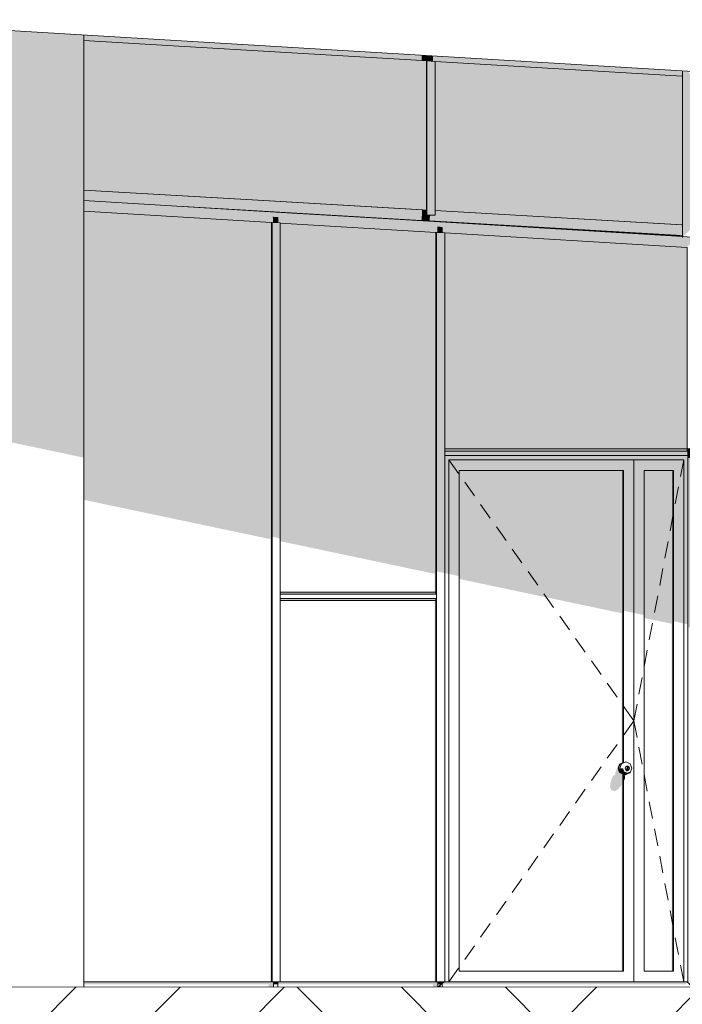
# Model space of a CAD drawing. Header units: millimetres. Extents: x -7573737 to -7522798, y -9734 to 10800.
# Tile 9 of 21: x -7550668 to -7547566, y -80 to 4530. Entities that reach past the tile are written whole.
import ezdxf

# ---------------------------------------------------------------- set-up
doc = ezdxf.new("R2010")
doc.units = ezdxf.units.MM
doc.header["$MEASUREMENT"] = 0
doc.linetypes.add('Wipeout_Contour', pattern=[1000, 0, -1000])
for name, color, linetype in [('Nowe_130-Z Teren otaczajacy', 7, 'Continuous'), ('Nowe_280-A Dachy Powłoki', 7, 'Continuous'), ('Nowe_290-A Ściany kurtynowe', 7, 'Continuous'), ('Nowe_420-K Ściany', 7, 'Continuous'), ('Nowe_Wypełnienia PZT', 7, 'Continuous')]:
    doc.layers.add(name, color=color, linetype=linetype)
for name, color, linetype, lineweight in [('Nowe_130-Z Teren otaczajacy_Nr_pióra__93', 7, 'Continuous', 13), ('Nowe_290-A Ściany kurtynowe_Nr_pióra__3', 7, 'Continuous', 13), ('Nowe_290-A Ściany kurtynowe_Nr_pióra__83', 7, 'Continuous', 13), ('Nowe_290-A Ściany kurtynowe_Nr_pióra__87', 7, 'Continuous', 13), ('Nowe_420-K Ściany_Nr_pióra__87', 7, 'Continuous', 13)]:
    doc.layers.add(name, color=color, linetype=linetype, lineweight=lineweight)
for name, color, linetype, lineweight, true_color in [('Nowe_280-A Dachy Powłoki_Nr_pióra__61', 7, 'Continuous', 13, 0x6a6a6a), ('Nowe_290-A Ściany kurtynowe_Nr_pióra__61', 7, 'Continuous', 13, 0x6a6a6a), ('Nowe_420-K Ściany_Nr_pióra__61', 7, 'Continuous', 13, 0x6a6a6a), ('Nowe_Wypełnienia PZT_Nr_pióra__61', 7, 'Continuous', 13, 0x6a6a6a)]:
    doc.layers.add(name, color=color, linetype=linetype, lineweight=lineweight, true_color=true_color)

# ---------------------------------------------------------------- blocks, each defined once
blk = doc.blocks.new('ElemPrzekroju_2', base_point=(-6982742.1, 0))
at = {"layer": 'Nowe_280-A Dachy Powłoki_Nr_pióra__61', "color": 251, "linetype": 'Continuous', "lineweight": 13, "true_color": 0x6a6a6a}
blk.add_line((-7545724.4, 4179.5), (-7563440.7, 5242.5), dxfattribs=at)
blk = doc.blocks.new('ElemPrzekroju_5', base_point=(-6982742.1, 0))
at = {"layer": 'Nowe_420-K Ściany_Nr_pióra__61', "linetype": 'Continuous', "lineweight": 0, "true_color": 0x1a1a1a}
blk.add_hatch(color=250, dxfattribs=at).paths.add_polyline_path([(-7557680.4, 4021.1), (-7552951.1, 3024.1), (-7552951.1, 0), (-7552940.9, 0), (-7552940.9, 3337), (-7551709.6, 3337), (-7551709.6, 2762.4), (-7550367.5, 2479.5), (-7550367.5, 4458.1), (-7557680.4, 4896.9)])
at = {"layer": 'Nowe_420-K Ściany_Nr_pióra__87', "color": 7, "linetype": 'Continuous', "lineweight": 13}
blk.add_line((-7550367.5, 4458.1), (-7550367.5, 0), dxfattribs=at)
blk = doc.blocks.new('ElemPrzekroju_134', base_point=(-6982742.1, 0))
at = {"layer": 'Nowe_290-A Ściany kurtynowe_Nr_pióra__61', "linetype": 'Continuous', "lineweight": 0, "true_color": 0x1a1a1a}
for points in [[(-7547568.4, 4265.3), (-7547565.7, 4265.1), (-7547565.7, 3787.4), (-7547565.3, 3787.4), (-7547565.3, 4290), (-7547568.4, 4290.1)], [(-7547541.2, 4288.5), (-7547565.3, 4290), (-7547565.3, 3787.4), (-7547517.2, 3787.4), (-7547517.2, 4262)]]:
    blk.add_hatch(color=250, dxfattribs=at).paths.add_polyline_path(points)
at = {"layer": 'Nowe_290-A Ściany kurtynowe_Nr_pióra__87', "color": 7, "linetype": 'Continuous', "lineweight": 13}
for p, q in [((-7547565.3, 4290), (-7547565.3, 3787.4)), ((-7547517.2, 4262), (-7547517.2, 3787.4)), ((-7547565.3, 3787.4), (-7547565.3, 3787.4))]:
    blk.add_line(p, q, dxfattribs=at)
blk = doc.blocks.new('ElemPrzekroju_176', base_point=(-6982742.1, 0))
at = {"layer": 'Nowe_290-A Ściany kurtynowe_Nr_pióra__61', "linetype": 'Continuous', "lineweight": 0, "true_color": 0x1a1a1a}
for points in [[(-7547750.6, 3526.1), (-7547712.1, 3523.8), (-7547712.1, 3526.4), (-7547750.6, 3528.7)], [(-7547712.1, 3526.4), (-7547712.1, 3523.8), (-7547701.3, 3523.2), (-7547701.3, 3525.8)]]:
    blk.add_hatch(color=250, dxfattribs=at).paths.add_polyline_path(points)
at = {"layer": 'Nowe_290-A Ściany kurtynowe_Nr_pióra__87', "color": 7, "linetype": 'Continuous', "lineweight": 13}
for p, q in [((-7547750.6, 3526.1), (-7547750.6, 3528.7)), ((-7547712.1, 3523.8), (-7547712.1, 3526.4)), ((-7547701.3, 3525.8), (-7547701.3, 3523.2))]:
    blk.add_line(p, q, dxfattribs=at)
blk = doc.blocks.new('ElemPrzekroju_177', base_point=(-6982742.1, 0))
at = {"layer": 'Nowe_290-A Ściany kurtynowe_Nr_pióra__61', "linetype": 'Continuous', "lineweight": 0, "true_color": 0x1a1a1a}
for points in [[(-7549338.9, 3621.5), (-7549338.9, 3621.4), (-7549300.4, 3619.1), (-7549300.4, 3619.3)], [(-7549300.4, 3619.3), (-7549300.4, 3619.1), (-7549289.6, 3618.5), (-7549289.6, 3618.6)]]:
    blk.add_hatch(color=250, dxfattribs=at).paths.add_polyline_path(points)
at = {"layer": 'Nowe_290-A Ściany kurtynowe_Nr_pióra__87', "color": 7, "linetype": 'Continuous', "lineweight": 13}
for p, q in [((-7549338.9, 3621.4), (-7549338.9, 3621.5)), ((-7549300.4, 3619.1), (-7549300.4, 3619.3)), ((-7549289.6, 3618.6), (-7549289.6, 3618.5))]:
    blk.add_line(p, q, dxfattribs=at)
blk = doc.blocks.new('ElemPrzekroju_178', base_point=(-6982742.1, 0))
at = {"layer": 'Nowe_290-A Ściany kurtynowe_Nr_pióra__61', "linetype": 'Continuous', "lineweight": 0, "true_color": 0x1a1a1a}
blk.add_hatch(color=250, dxfattribs=at).paths.add_polyline_path([(-7549394.4, 3624.7), (-7549338.9, 3621.4), (-7549338.9, 3621.5)])
blk = doc.blocks.new('ElemPrzekroju_179', base_point=(-6982742.1, 0))
at = {"layer": 'Nowe_290-A Ściany kurtynowe_Nr_pióra__61', "linetype": 'Continuous', "lineweight": 0, "true_color": 0x1a1a1a}
blk.add_hatch(color=250, dxfattribs=at).paths.add_polyline_path([(-7549289.6, 3618.6), (-7549289.6, 3618.5), (-7547750.6, 3526.1), (-7547750.6, 3528.7)])
blk = doc.blocks.new('ElemPrzekroju_180', base_point=(-6982742.1, 0))
at = {"layer": 'Nowe_290-A Ściany kurtynowe_Nr_pióra__61', "linetype": 'Continuous', "lineweight": 0, "true_color": 0x1a1a1a}
blk.add_hatch(color=250, dxfattribs=at).paths.add_polyline_path([(-7547701.3, 3523.2), (-7547578.9, 3515.8), (-7547578.9, 3518.6), (-7547701.3, 3525.8)])
blk = doc.blocks.new('ElemPrzekroju_181', base_point=(-6982742.1, 0))
at = {"layer": 'Nowe_290-A Ściany kurtynowe_Nr_pióra__61', "linetype": 'Continuous', "lineweight": 0, "true_color": 0x1a1a1a}
blk.add_hatch(color=250, dxfattribs=at).paths.add_polyline_path([(-7550367.5, 4458.1), (-7550367.5, 4433.2), (-7550082.7, 4416.1), (-7550081.3, 4440.9)])
blk = doc.blocks.new('ElemPrzekroju_182', base_point=(-6982742.1, 0))
at = {"layer": 'Nowe_290-A Ściany kurtynowe_Nr_pióra__61', "linetype": 'Continuous', "lineweight": 0, "true_color": 0x1a1a1a}
blk.add_hatch(color=250, dxfattribs=at).paths.add_polyline_path([(-7550082.7, 4416.1), (-7549556.2, 4384.5), (-7549554.8, 4409.3), (-7550081.3, 4440.9)])
blk = doc.blocks.new('ElemPrzekroju_183', base_point=(-6982742.1, 0))
at = {"layer": 'Nowe_290-A Ściany kurtynowe_Nr_pióra__61', "linetype": 'Continuous', "lineweight": 0, "true_color": 0x1a1a1a}
blk.add_hatch(color=250, dxfattribs=at).paths.add_polyline_path([(-7549556.2, 4384.5), (-7548786.3, 4338.3), (-7548784.9, 4363.1), (-7549554.8, 4409.3)])
blk = doc.blocks.new('ElemPrzekroju_184', base_point=(-6982742.1, 0))
at = {"layer": 'Nowe_290-A Ściany kurtynowe_Nr_pióra__61', "linetype": 'Continuous', "lineweight": 0, "true_color": 0x1a1a1a}
blk.add_hatch(color=250, dxfattribs=at).paths.add_polyline_path([(-7548784.9, 4363.1), (-7548786.3, 4338.3), (-7548763.8, 4337), (-7548761.1, 4337), (-7548756.9, 4336.7), (-7548756.9, 4361.5)])
blk = doc.blocks.new('ElemPrzekroju_185', base_point=(-6982742.1, 0))
at = {"layer": 'Nowe_290-A Ściany kurtynowe_Nr_pióra__61', "linetype": 'Continuous', "lineweight": 0, "true_color": 0x1a1a1a}
for points in [[(-7548747.2, 3615), (-7548748.6, 3587.8), (-7547568.4, 3518.8), (-7547568.4, 3568.9), (-7548722.6, 3636.4), (-7548722.6, 3615)], [(-7548748.6, 3587.8), (-7548762.2, 3587.8), (-7547578.9, 3518.6), (-7547578.9, 3518.8), (-7547568.4, 3518.8)]]:
    blk.add_hatch(color=250, dxfattribs=at).paths.add_polyline_path(points)
at = {"layer": 'Nowe_290-A Ściany kurtynowe_Nr_pióra__87', "color": 7, "linetype": 'Continuous', "lineweight": 13}
for p, q in [((-7548722.6, 3636.4), (-7547568.4, 3568.9)), ((-7548762.2, 3587.8), (-7547578.9, 3518.6)), ((-7548748.6, 3587.8), (-7547568.4, 3518.8))]:
    blk.add_line(p, q, dxfattribs=at)
blk = doc.blocks.new('ElemPrzekroju_186', base_point=(-6982742.1, 0))
at = {"layer": 'Nowe_290-A Ściany kurtynowe_Nr_pióra__61', "linetype": 'Continuous', "lineweight": 0, "true_color": 0x1a1a1a}
for points in [[(-7549553.5, 3684.9), (-7549556.2, 3635), (-7548786.3, 3590), (-7548783.6, 3639.9)], [(-7549556.2, 3635), (-7549565.2, 3635), (-7549471.1, 3629.3), (-7549394.4, 3624.7), (-7548799.9, 3590), (-7548786.3, 3590)]]:
    blk.add_hatch(color=250, dxfattribs=at).paths.add_polyline_path(points)
at = {"layer": 'Nowe_290-A Ściany kurtynowe_Nr_pióra__87', "color": 7, "linetype": 'Continuous', "lineweight": 13}
for p, q in [((-7549553.5, 3684.9), (-7548783.6, 3639.9)), ((-7549556.2, 3635), (-7548786.3, 3590)), ((-7549394.4, 3624.7), (-7548799.9, 3590))]:
    blk.add_line(p, q, dxfattribs=at)
blk = doc.blocks.new('ElemPrzekroju_187', base_point=(-6982742.1, 0))
at = {"layer": 'Nowe_290-A Ściany kurtynowe_Nr_pióra__61', "linetype": 'Continuous', "lineweight": 0, "true_color": 0x1a1a1a}
for points in [[(-7550367.5, 3732.5), (-7550367.5, 3683.1), (-7549903.4, 3655.3), (-7549556.2, 3635), (-7549553.5, 3684.9)], [(-7549556.2, 3635), (-7549903.4, 3655.3), (-7549565.2, 3635)]]:
    blk.add_hatch(color=250, dxfattribs=at).paths.add_polyline_path(points)
at = {"layer": 'Nowe_290-A Ściany kurtynowe_Nr_pióra__87', "color": 7, "linetype": 'Continuous', "lineweight": 13}
for p, q in [((-7550367.5, 3732.5), (-7549553.5, 3684.9)), ((-7549903.4, 3655.3), (-7549556.2, 3635))]:
    blk.add_line(p, q, dxfattribs=at)
blk = doc.blocks.new('ElemPrzekroju_188', base_point=(-6982742.1, 0))
at = {"layer": 'Nowe_290-A Ściany kurtynowe_Nr_pióra__61', "linetype": 'Continuous', "lineweight": 0, "true_color": 0x1a1a1a}
for points in [[(-7550367.5, 3732.6), (-7548763.8, 3638.9), (-7548763.8, 4337), (-7550367.5, 4433.2)], [(-7548744.6, 4360.7), (-7548744.6, 4336), (-7548735, 4335.4), (-7548735, 4360.1)], [(-7550367.5, 3732.5), (-7549553.5, 3684.9), (-7549550.8, 3684.9), (-7550367.5, 3732.6)], [(-7549553.5, 3684.9), (-7548783.6, 3639.9), (-7548780.9, 3639.9), (-7549550.8, 3684.9)], [(-7548783.6, 3639.9), (-7548766.5, 3638.9), (-7548763.8, 3638.8), (-7548763.8, 3638.9), (-7548780.9, 3639.9)]]:
    blk.add_hatch(color=250, dxfattribs=at).paths.add_polyline_path(points)
at = {"layer": 'Nowe_290-A Ściany kurtynowe_Nr_pióra__87', "color": 7, "linetype": 'Continuous', "lineweight": 13}
for p, q in [((-7550080, 4416), (-7550367.5, 4433.2)), ((-7549553.5, 4384.4), (-7550080, 4416)), ((-7548783.6, 4338.2), (-7549553.5, 4384.4)), ((-7548763.8, 4337), (-7548783.6, 4338.2)), ((-7548735, 4335.4), (-7548735, 4360.1)), ((-7550367.5, 3732.6), (-7549550.8, 3684.9)), ((-7549553.5, 3684.9), (-7549550.8, 3684.9)), ((-7549550.8, 3684.9), (-7548780.9, 3639.9)), ((-7548783.6, 3639.9), (-7548780.9, 3639.9)), ((-7548780.9, 3639.9), (-7548763.8, 3638.9))]:
    blk.add_line(p, q, dxfattribs=at)
blk = doc.blocks.new('ElemPrzekroju_189', base_point=(-6982742.1, 0))
at = {"layer": 'Nowe_290-A Ściany kurtynowe_Nr_pióra__61', "linetype": 'Continuous', "lineweight": 0, "true_color": 0x1a1a1a}
blk.add_hatch(color=250, dxfattribs=at).paths.add_polyline_path([(-7548735, 4360.1), (-7548735, 4335.4), (-7548722.6, 4334.7), (-7548722.6, 4334.5), (-7547568.4, 4265.3), (-7547568.4, 4290.1)])
blk = doc.blocks.new('ElemPrzekroju_190', base_point=(-6982742.1, 0))
at = {"layer": 'Nowe_290-A Ściany kurtynowe_Nr_pióra__61', "linetype": 'Continuous', "lineweight": 0, "true_color": 0x1a1a1a}
for points in [[(-7548783.6, 3639.9), (-7548786.3, 3590), (-7548748.6, 3587.8), (-7548747.2, 3615), (-7548761.1, 3615), (-7548763.8, 3615), (-7548763.8, 3638.8)], [(-7548786.3, 3590), (-7548799.9, 3590), (-7548762.2, 3587.8), (-7548748.6, 3587.8)]]:
    blk.add_hatch(color=250, dxfattribs=at).paths.add_polyline_path(points)
at = {"layer": 'Nowe_290-A Ściany kurtynowe_Nr_pióra__87', "color": 7, "linetype": 'Continuous', "lineweight": 13}
for p, q in [((-7548783.6, 3639.9), (-7548763.8, 3638.8)), ((-7548799.9, 3590), (-7548762.2, 3587.8)), ((-7548786.3, 3590), (-7548748.6, 3587.8))]:
    blk.add_line(p, q, dxfattribs=at)
blk = doc.blocks.new('ElemPrzekroju_191', base_point=(-6982742.1, 0))
at = {"layer": 'Nowe_290-A Ściany kurtynowe_Nr_pióra__61', "linetype": 'Continuous', "lineweight": 0, "true_color": 0x1a1a1a}
for points in [[(-7548756.9, 4361.5), (-7548756.9, 4336.7), (-7548754.2, 4336.6), (-7548754.2, 4361.3)], [(-7548744.6, 4360.7), (-7548754.2, 4361.3), (-7548754.2, 4336.6), (-7548744.6, 4336)], [(-7547565.7, 4265.1), (-7548722.6, 4334.5), (-7548722.6, 3636.5), (-7547565.7, 3568.9)], [(-7548722.6, 3636.4), (-7547568.4, 3568.9), (-7547565.7, 3568.9), (-7548722.6, 3636.5)]]:
    blk.add_hatch(color=250, dxfattribs=at).paths.add_polyline_path(points)
at = {"layer": 'Nowe_290-A Ściany kurtynowe_Nr_pióra__87', "color": 7, "linetype": 'Continuous', "lineweight": 13}
for p, q in [((-7548754.2, 4361.3), (-7548754.2, 4336.6)), ((-7547565.7, 4265.1), (-7548722.6, 4334.5)), ((-7548722.6, 3636.5), (-7547565.7, 3568.9))]:
    blk.add_line(p, q, dxfattribs=at)
blk = doc.blocks.new('ElemPrzekroju_211', base_point=(-6982742.1, 0))
at = {"layer": 'Nowe_290-A Ściany kurtynowe_Nr_pióra__61', "linetype": 'Continuous', "lineweight": 0, "true_color": 0x1a1a1a}
for points in [[(-7547578.9, 3515.8), (-7547565.3, 3515), (-7547565.3, 3787.4), (-7547565.7, 3787.4), (-7547565.7, 3568.9), (-7547568.4, 3568.9), (-7547568.4, 3518.8), (-7547578.9, 3518.8)], [(-7547565.3, 3515), (-7547560.9, 3514.7), (-7547517.2, 3557.6), (-7547517.2, 3787.4), (-7547565.3, 3787.4)]]:
    blk.add_hatch(color=250, dxfattribs=at).paths.add_polyline_path(points)
at = {"layer": 'Nowe_290-A Ściany kurtynowe_Nr_pióra__87', "color": 7, "linetype": 'Continuous', "lineweight": 13}
for p, q in [((-7547565.3, 3787.4), (-7547565.7, 3787.4)), ((-7547565.3, 3787.4), (-7547565.3, 3510.4)), ((-7547517.2, 3787.4), (-7547517.2, 3557.6)), ((-7547578.9, 3518.8), (-7547578.9, 3515.8))]:
    blk.add_line(p, q, dxfattribs=at)
blk = doc.blocks.new('ElemPrzekroju_217', base_point=(-6982742.1, 0))
at = {"layer": 'Nowe_130-Z Teren otaczajacy', "linetype": 'Continuous', "lineweight": 0, "true_color": 0xaeaeae}
blk.add_hatch(color=253, dxfattribs=at).paths.add_polyline_path([(-7554941.6, -160), (-7546013.1, -160), (-7546013.1, 0), (-7554941.6, 0)])
at = {"layer": 'Nowe_130-Z Teren otaczajacy_Nr_pióra__93', "color": 7, "linetype": 'Continuous', "lineweight": 13}
blk.add_line((-7546013.1, 0), (-7554941.6, 0), dxfattribs=at)
blk = doc.blocks.new('ElemPrzekroju_260', base_point=(-6982742.1, 0))
at = {"layer": 'Nowe_290-A Ściany kurtynowe_Nr_pióra__61', "linetype": 'Continuous', "lineweight": 0, "true_color": 0x1a1a1a}
for points in [[(-7548763.8, 3615), (-7548761.1, 3615), (-7548761.1, 4337), (-7548763.8, 4337)], [(-7548722.6, 4334.7), (-7548761.1, 4337), (-7548761.1, 3615), (-7548722.6, 3615)]]:
    blk.add_hatch(color=250, dxfattribs=at).paths.add_polyline_path(points)
at = {"layer": 'Nowe_290-A Ściany kurtynowe_Nr_pióra__87', "color": 7, "linetype": 'Continuous', "lineweight": 13}
for p, q in [((-7548761.1, 4337), (-7548763.8, 4337)), ((-7548763.8, 4337), (-7548763.8, 3638.9)), ((-7548722.6, 4334.7), (-7548761.1, 4337)), ((-7548761.1, 3615), (-7548761.1, 4337)), ((-7548722.6, 3615), (-7548722.6, 4334.7)), ((-7548763.8, 3638.9), (-7548763.8, 3615)), ((-7548763.8, 3615), (-7548761.1, 3615)), ((-7548761.1, 3615), (-7548722.6, 3615))]:
    blk.add_line(p, q, dxfattribs=at)
blk = doc.blocks.new('ElemPrzekroju_273', base_point=(-6982742.1, 0))
at = {"layer": 'Nowe_290-A Ściany kurtynowe_Nr_pióra__61', "linetype": 'Continuous', "lineweight": 0, "true_color": 0x1a1a1a}
blk.add_hatch(color=250, dxfattribs=at).paths.add_polyline_path([(-7549460.2, 10.3), (-7549458.6, 13.5), (-7548732.6, 13.5), (-7548732.6, 2.1), (-7548717.6, 2.1), (-7548717.6, 0), (-7548712.2, 0), (-7548712.2, 25), (-7549460.2, 25)])
blk = doc.blocks.new('ElemPrzekroju_274', base_point=(-6982742.1, 0))
at = {"layer": 'Nowe_290-A Ściany kurtynowe_Nr_pióra__61', "linetype": 'Continuous', "lineweight": 0, "true_color": 0x1a1a1a}
blk.add_hatch(color=250, dxfattribs=at).paths.add_polyline_path([(-7550367.5, 25), (-7550367.5, 13.5), (-7549502.5, 13.5), (-7549502.5, 2.1), (-7549487.5, 2.1), (-7549487.5, 0), (-7549482.1, 0), (-7549482.1, 25)])
blk = doc.blocks.new('ElemPrzekroju_276', base_point=(-6982742.1, 0))
at = {"layer": 'Nowe_290-A Ściany kurtynowe_Nr_pióra__61', "linetype": 'Continuous', "lineweight": 0, "true_color": 0x1a1a1a}
blk.add_hatch(color=250, dxfattribs=at).paths.add_polyline_path([(-7549489, 25), (-7549486.3, 25), (-7549486.3, 1830.3), (-7549489, 1830.3)])
at = {"layer": 'Nowe_290-A Ściany kurtynowe_Nr_pióra__87', "color": 7, "linetype": 'Continuous', "lineweight": 13}
for p, q in [((-7549489, 1830.3), (-7549489, 25)), ((-7549486.3, 25), (-7549486.3, 1830.3)), ((-7549447.8, 1820.3), (-7549447.8, 1830.3)), ((-7549447.8, 25), (-7549447.8, 1820.3)), ((-7549489, 25), (-7549486.3, 25)), ((-7549486.3, 25), (-7549447.8, 25))]:
    blk.add_line(p, q, dxfattribs=at)
blk = doc.blocks.new('ElemPrzekroju_277', base_point=(-6982742.1, 0))
at = {"layer": 'Nowe_290-A Ściany kurtynowe_Nr_pióra__61', "linetype": 'Continuous', "lineweight": 0, "true_color": 0x1a1a1a}
blk.add_hatch(color=250, dxfattribs=at).paths.add_polyline_path([(-7548716.4, 1820.3), (-7548719.1, 1820.3), (-7548719.1, 25), (-7548716.4, 25)])
at = {"layer": 'Nowe_290-A Ściany kurtynowe_Nr_pióra__87', "color": 7, "linetype": 'Continuous', "lineweight": 13}
for p, q in [((-7548719.1, 1820.3), (-7548719.1, 25)), ((-7548716.4, 25), (-7548716.4, 1820.3)), ((-7548677.9, 25), (-7548677.9, 1830.3)), ((-7548719.1, 25), (-7548716.4, 25)), ((-7548716.4, 25), (-7548677.9, 25))]:
    blk.add_line(p, q, dxfattribs=at)
blk = doc.blocks.new('ElemPrzekroju_278', base_point=(-6982742.1, 0))
at = {"layer": 'Nowe_290-A Ściany kurtynowe_Nr_pióra__87', "color": 7, "linetype": 'Continuous', "lineweight": 13}
for p, q in [((-7549447.8, 1840.3), (-7548716.4, 1840.3)), ((-7549447.8, 1820.3), (-7548716.4, 1820.3)), ((-7548716.4, 1820.3), (-7548716.4, 1840.3))]:
    blk.add_line(p, q, dxfattribs=at)
blk = doc.blocks.new('ElemPrzekroju_279', base_point=(-6982742.1, 0))
at = {"layer": 'Nowe_290-A Ściany kurtynowe_Nr_pióra__61', "linetype": 'Continuous', "lineweight": 0, "true_color": 0x1a1a1a}
for points in [[(-7549447.8, 1840.3), (-7548719.1, 1840.3), (-7548719.1, 1850.3), (-7549447.8, 1850.3)], [(-7549447.8, 1820.3), (-7549447.8, 1808.9), (-7548724.5, 1808.9), (-7548724.5, 25), (-7548719.1, 25), (-7548719.1, 1820.3)], [(-7549479.4, 25), (-7549482.1, 25), (-7549482.1, 0), (-7549479.4, 0)], [(-7549479.4, 25), (-7549479.4, 13.5), (-7549469.8, 13.5), (-7549469.8, 25)], [(-7548690.2, 25), (-7548699.9, 25), (-7548699.9, 8.3), (-7548693.8, 13.5), (-7548690.2, 13.5)]]:
    blk.add_hatch(color=250, dxfattribs=at).paths.add_polyline_path(points)
at = {"layer": 'Nowe_290-A Ściany kurtynowe_Nr_pióra__87', "color": 7, "linetype": 'Continuous', "lineweight": 13}
for p, q in [((-7548719.1, 1850.3), (-7549447.8, 1850.3)), ((-7549479.4, 25), (-7549479.4, 0)), ((-7549447.8, 25), (-7548719.1, 25)), ((-7548699.9, 25), (-7548699.9, 0)), ((-7548690.2, 0), (-7548690.2, 25))]:
    blk.add_line(p, q, dxfattribs=at)
blk = doc.blocks.new('ElemPrzekroju_280', base_point=(-6982742.1, 0))
at = {"layer": 'Nowe_290-A Ściany kurtynowe_Nr_pióra__61', "linetype": 'Continuous', "lineweight": 0, "true_color": 0x1a1a1a}
for points in [[(-7548712.2, 3534.1), (-7548709.5, 3533.9), (-7548709.5, 3558.8), (-7548712.2, 3558.8)], [(-7548709.5, 3558.8), (-7548709.5, 3533.9), (-7548699.9, 3533.3), (-7548699.9, 3558.2)], [(-7548677.9, 3531.8), (-7548677.9, 2520), (-7547943.9, 2520), (-7547943.9, 2510), (-7547542.6, 2510), (-7547542.6, 3463.7)], [(-7547518.5, 2500), (-7547539.9, 2500), (-7547539.9, 2480), (-7547518.5, 2480)]]:
    blk.add_hatch(color=250, dxfattribs=at).paths.add_polyline_path(points)
at = {"layer": 'Nowe_290-A Ściany kurtynowe_Nr_pióra__87', "color": 7, "linetype": 'Continuous', "lineweight": 13}
for p, q in [((-7548712.2, 3558.8), (-7548709.5, 3558.8)), ((-7548709.5, 3558.8), (-7548709.5, 3533.9)), ((-7548699.9, 3558.2), (-7548709.5, 3558.8)), ((-7547542.6, 3463.7), (-7548677.9, 3531.8)), ((-7547542.6, 2520), (-7547542.6, 3463.7)), ((-7547542.6, 2510), (-7547542.6, 2520)), ((-7547518.5, 2500), (-7547539.9, 2500)), ((-7547518.5, 2480), (-7547518.5, 2500)), ((-7547539.9, 2480), (-7547518.5, 2480))]:
    blk.add_line(p, q, dxfattribs=at)
blk = doc.blocks.new('ElemPrzekroju_281', base_point=(-6982742.1, 0))
at = {"layer": 'Nowe_290-A Ściany kurtynowe_Nr_pióra__61', "linetype": 'Continuous', "lineweight": 0, "true_color": 0x1a1a1a}
for points in [[(-7550367.5, 3633.2), (-7550367.5, 2281.9), (-7549494.4, 2097.9), (-7549494.4, 25), (-7549489, 25), (-7549489, 3580.5)], [(-7549460.2, 3603.8), (-7549469.8, 3604.4), (-7549469.8, 3579.5), (-7549460.2, 3578.9)], [(-7549469.8, 25), (-7549469.8, 13.5), (-7549460.2, 13.5), (-7549460.2, 25)]]:
    blk.add_hatch(color=250, dxfattribs=at).paths.add_polyline_path(points)
at = {"layer": 'Nowe_290-A Ściany kurtynowe_Nr_pióra__87', "color": 7, "linetype": 'Continuous', "lineweight": 13}
for p, q in [((-7549489, 3580.5), (-7550367.5, 3633.2)), ((-7549460.2, 3603.8), (-7549469.8, 3604.4)), ((-7549460.2, 3578.9), (-7549460.2, 3603.8)), ((-7550367.5, 25), (-7549489, 25)), ((-7549460.2, 0), (-7549460.2, 25))]:
    blk.add_line(p, q, dxfattribs=at)
blk = doc.blocks.new('ElemPrzekroju_282', base_point=(-6982742.1, 0))
at = {"layer": 'Nowe_290-A Ściany kurtynowe_Nr_pióra__61', "linetype": 'Continuous', "lineweight": 0, "true_color": 0x1a1a1a}
blk.add_hatch(color=250, dxfattribs=at).paths.add_polyline_path([(-7550367.5, 3633.2), (-7549489, 3580.5), (-7549486.3, 3580.5), (-7549482.1, 3580.3), (-7549482.1, 3605), (-7549479.4, 3605), (-7549472.5, 3604.6), (-7549471.1, 3629.3), (-7550367.5, 3683.1)])
at = {"layer": 'Nowe_290-A Ściany kurtynowe_Nr_pióra__87', "color": 7, "linetype": 'Continuous', "lineweight": 13}
blk.add_line((-7549471.1, 3629.3), (-7550367.5, 3683.1), dxfattribs=at)
blk = doc.blocks.new('ElemPrzekroju_283', base_point=(-6982742.1, 0))
at = {"layer": 'Nowe_290-A Ściany kurtynowe_Nr_pióra__61', "linetype": 'Continuous', "lineweight": 0, "true_color": 0x1a1a1a}
for points in [[(-7549489, 1830.3), (-7549486.3, 1830.3), (-7549486.3, 3580.5), (-7549489, 3580.5)], [(-7549486.3, 3580.5), (-7549486.3, 2109.3), (-7549447.8, 2101.2), (-7549447.8, 3578.2)]]:
    blk.add_hatch(color=250, dxfattribs=at).paths.add_polyline_path(points)
at = {"layer": 'Nowe_290-A Ściany kurtynowe_Nr_pióra__87', "color": 7, "linetype": 'Continuous', "lineweight": 13}
for p, q in [((-7549486.3, 3580.5), (-7549489, 3580.5)), ((-7549489, 3580.5), (-7549489, 1830.3)), ((-7549447.8, 3578.2), (-7549486.3, 3580.5)), ((-7549486.3, 1830.3), (-7549486.3, 3580.5)), ((-7549447.8, 1840.3), (-7549447.8, 3578.2)), ((-7549447.8, 1830.3), (-7549447.8, 1840.3))]:
    blk.add_line(p, q, dxfattribs=at)
blk = doc.blocks.new('ElemPrzekroju_284', base_point=(-6982742.1, 0))
at = {"layer": 'Nowe_290-A Ściany kurtynowe_Nr_pióra__61', "linetype": 'Continuous', "lineweight": 0, "true_color": 0x1a1a1a}
blk.add_hatch(color=250, dxfattribs=at).paths.add_polyline_path([(-7549472.5, 3604.6), (-7549460.2, 3603.8), (-7549460.2, 3578.9), (-7549447.8, 3578.2), (-7549447.8, 3578), (-7548719.1, 3534.3), (-7548716.4, 3534.3), (-7548712.2, 3534.1), (-7548712.2, 3558.8), (-7548709.5, 3558.8), (-7548702.6, 3558.4), (-7548701.2, 3583.2), (-7549471.1, 3629.3)])
at = {"layer": 'Nowe_290-A Ściany kurtynowe_Nr_pióra__87', "color": 7, "linetype": 'Continuous', "lineweight": 13}
blk.add_line((-7548701.2, 3583.2), (-7549471.1, 3629.3), dxfattribs=at)
blk = doc.blocks.new('ElemPrzekroju_285', base_point=(-6982742.1, 0))
at = {"layer": 'Nowe_290-A Ściany kurtynowe_Nr_pióra__61', "linetype": 'Continuous', "lineweight": 0, "true_color": 0x1a1a1a}
for points in [[(-7548719.1, 2500), (-7548716.4, 2500), (-7548716.4, 3534.3), (-7548719.1, 3534.3)], [(-7548677.9, 3532), (-7548716.4, 3534.3), (-7548716.4, 2500), (-7548677.9, 2500)]]:
    blk.add_hatch(color=250, dxfattribs=at).paths.add_polyline_path(points)
at = {"layer": 'Nowe_290-A Ściany kurtynowe_Nr_pióra__87', "color": 7, "linetype": 'Continuous', "lineweight": 13}
for p, q in [((-7548716.4, 3534.3), (-7548719.1, 3534.3)), ((-7548719.1, 3534.3), (-7548719.1, 2500)), ((-7548677.9, 3532), (-7548716.4, 3534.3)), ((-7548716.4, 2500), (-7548716.4, 3534.3)), ((-7548677.9, 2510), (-7548677.9, 3532)), ((-7548677.9, 2500), (-7548677.9, 2510))]:
    blk.add_line(p, q, dxfattribs=at)
blk = doc.blocks.new('ElemPrzekroju_286', base_point=(-6982742.1, 0))
at = {"layer": 'Nowe_290-A Ściany kurtynowe_Nr_pióra__61', "linetype": 'Continuous', "lineweight": 0, "true_color": 0x1a1a1a}
blk.add_hatch(color=250, dxfattribs=at).paths.add_polyline_path([(-7548702.6, 3558.4), (-7548690.2, 3557.6), (-7548690.2, 3532.7), (-7548677.9, 3532), (-7548677.9, 3531.8), (-7547545.1, 3463.9), (-7547497.2, 3510.9), (-7548701.2, 3583.2)])
at = {"layer": 'Nowe_290-A Ściany kurtynowe_Nr_pióra__87', "color": 7, "linetype": 'Continuous', "lineweight": 13}
for p, q in [((-7547565.3, 3515), (-7548701.2, 3583.2)), ((-7547497.2, 3510.9), (-7547565.3, 3515))]:
    blk.add_line(p, q, dxfattribs=at)
blk = doc.blocks.new('ElemPrzekroju_288', base_point=(-6982742.1, 0))
at = {"layer": 'Nowe_290-A Ściany kurtynowe_Nr_pióra__61', "linetype": 'Continuous', "lineweight": 0, "true_color": 0x1a1a1a}
for points in [[(-7549482.1, 3580.3), (-7549479.4, 3580.1), (-7549479.4, 3605), (-7549482.1, 3605)], [(-7549479.4, 3605), (-7549479.4, 3580.1), (-7549469.8, 3579.5), (-7549469.8, 3604.4)], [(-7548719.1, 3534.3), (-7549447.8, 3578), (-7549447.8, 2088.1), (-7548724.5, 1935.6), (-7548724.5, 1850.3), (-7548719.1, 1850.3)], [(-7548690.2, 3557.6), (-7548699.9, 3558.2), (-7548699.9, 3533.3), (-7548690.2, 3532.7)]]:
    blk.add_hatch(color=250, dxfattribs=at).paths.add_polyline_path(points)
at = {"layer": 'Nowe_290-A Ściany kurtynowe_Nr_pióra__87', "color": 7, "linetype": 'Continuous', "lineweight": 13}
for p, q in [((-7549482.1, 3605), (-7549479.4, 3605)), ((-7549479.4, 3605), (-7549479.4, 3580.1)), ((-7549469.8, 3604.4), (-7549479.4, 3605)), ((-7548719.1, 3534.3), (-7549447.8, 3578)), ((-7548690.2, 3557.6), (-7548699.9, 3558.2)), ((-7548690.2, 3532.7), (-7548690.2, 3557.6)), ((-7549447.8, 1810.3), (-7548719.1, 1810.3))]:
    blk.add_line(p, q, dxfattribs=at)
blk = doc.blocks.new('ElemPrzekroju_289', base_point=(-6982742.1, 0))
at = {"layer": 'Nowe_290-A Ściany kurtynowe_Nr_pióra__61', "linetype": 'Continuous', "lineweight": 0, "true_color": 0x1a1a1a}
for points in [[(-7548677.9, 2520), (-7548677.9, 2510), (-7547943.9, 2510), (-7547943.9, 2520)], [(-7548677.9, 2490), (-7548658.6, 2470), (-7547559.1, 2470), (-7547539.9, 2490)], [(-7548658.6, 2470), (-7548677.9, 2490), (-7548677.9, 1938.9), (-7548658.6, 1934.9)], [(-7547559.1, 1703.1), (-7547539.9, 1699), (-7547539.9, 2490), (-7547559.1, 2470)], [(-7547518.5, 2520), (-7547542.6, 2520), (-7547542.6, 2510), (-7547539.9, 2510), (-7547539.9, 2500), (-7547534.6, 2500)], [(-7547518.5, 2520), (-7547534.6, 2500), (-7547518.5, 2500)], [(-7548658.6, 2470), (-7548610.5, 2420), (-7547840.6, 2420), (-7547792.5, 2470)], [(-7548610.5, 2420), (-7548658.6, 2470), (-7548658.6, 1934.9), (-7548610.5, 1924.7)], [(-7547840.6, 2420), (-7547840.6, 1762.4), (-7547792.5, 1752.3), (-7547792.5, 2470)], [(-7547792.5, 2470), (-7547744.4, 2420), (-7547607.2, 2420), (-7547559.1, 2470)], [(-7547744.4, 2420), (-7547792.5, 2470), (-7547792.5, 1752.3), (-7547744.4, 1742.1)], [(-7547559.1, 2470), (-7547607.2, 2420), (-7547607.2, 1713.2), (-7547559.1, 1703.1)], [(-7547518.5, 2480), (-7547539.9, 2480), (-7547539.9, 1685.8), (-7547518.5, 1681.3)], [(-7548610.5, 2420), (-7548610.5, 1911.6), (-7547848.7, 1751), (-7547848.7, 1048.5), (-7547843.3, 1050.8), (-7547843.3, 2420)], [(-7547840.6, 2420), (-7547843.3, 2420), (-7547843.3, 1050.8), (-7547840.6, 1052)], [(-7547744.4, 2420), (-7547744.4, 1729), (-7547615.3, 1701.8), (-7547615.3, 75), (-7547609.9, 75), (-7547609.9, 2420)], [(-7547607.2, 2420), (-7547609.9, 2420), (-7547609.9, 75), (-7547607.2, 75)], [(-7547904.3, 938.8), (-7547898.3, 923.8), (-7547883.8, 917.6), (-7547869.4, 923.8), (-7547850, 946.6), (-7547848.7, 949.9), (-7547848.7, 75), (-7547843.3, 75), (-7547843.3, 999.2), (-7547859, 1005.9), (-7547866.6, 1025), (-7547862.8, 1034.5), (-7547867.1, 1032.6), (-7547872.5, 1021.2), (-7547880.1, 1002.1), (-7547878.1, 997.1), (-7547890.5, 988.7), (-7547898.9, 967.6)], [(-7547856.3, 1044.1), (-7547859, 1044.1), (-7547866.6, 1025), (-7547863.9, 1025)], [(-7547863.9, 1025), (-7547866.6, 1025), (-7547859, 1005.9), (-7547856.3, 1005.9)], [(-7547856.3, 1044.1), (-7547856.3, 1044.1), (-7547863.9, 1025), (-7547863.9, 1025)], [(-7547863.9, 1025), (-7547863.9, 1025), (-7547856.3, 1005.9), (-7547856.3, 1005.9)], [(-7547861.8, 1020.1), (-7547861.9, 1020), (-7547856.3, 1005.9), (-7547856.2, 1006)], [(-7547861.8, 1020.1), (-7547856.2, 1006), (-7547852.4, 1010), (-7547857.5, 1023)], [(-7547843.3, 1025), (-7547858.4, 1025), (-7547850, 1004), (-7547837.3, 1010)], [(-7547833.6, 1023.5), (-7547830.9, 1016.6), (-7547830.6, 1017), (-7547833.4, 1024.2)], [(-7547830.8, 1030.7), (-7547833.4, 1024.2), (-7547830.6, 1017), (-7547822.9, 1013.7), (-7547816.2, 1016.6), (-7547815.8, 1017.4), (-7547820.9, 1015.2), (-7547821, 1015), (-7547821.3, 1015), (-7547822.5, 1014.5), (-7547822.9, 1014.5), (-7547830, 1017.6), (-7547833, 1025), (-7547830, 1032.4)], [(-7547833, 1025), (-7547832.6, 1025), (-7547829.6, 1032.4), (-7547830, 1032.4)], [(-7547830, 1017.6), (-7547829.6, 1017.6), (-7547832.6, 1025), (-7547833, 1025)], [(-7547830.6, 1017), (-7547830.9, 1016.6), (-7547830.6, 1016.2), (-7547829.7, 1015.9), (-7547829.4, 1013.4), (-7547827.5, 1011), (-7547826.4, 1010.5), (-7547824.6, 1010.2), (-7547822.8, 1012.6), (-7547822.9, 1013.7)], [(-7547830, 1017.6), (-7547822.9, 1014.5), (-7547822.5, 1014.5), (-7547823.6, 1015), (-7547823.9, 1015), (-7547823.9, 1015.1), (-7547829.6, 1017.6)], [(-7547828.8, 1017.2), (-7547823.9, 1015.1), (-7547823.9, 1034.9), (-7547824, 1034.9), (-7547827.7, 1024)], [(-7547824, 1034.9), (-7547823.9, 1034.9), (-7547823.9, 1034.9), (-7547824, 1034.8)], [(-7547823.9, 1015), (-7547822, 1017.9), (-7547821.2, 1025), (-7547822, 1032.1), (-7547823.9, 1035)], [(-7547823.9, 1015), (-7547821, 1015), (-7547819.1, 1017.9), (-7547822, 1017.9)], [(-7547823.6, 1015), (-7547822.5, 1014.5), (-7547821.3, 1015)], [(-7547822.8, 1012.6), (-7547822.1, 1013.5), (-7547822.1, 1013.6), (-7547816.4, 1016), (-7547816.2, 1016.6), (-7547822.9, 1013.7)], [(-7547856.3, 1005.9), (-7547859, 1005.9), (-7547840.6, 998), (-7547837.9, 998)], [(-7547856.2, 1006), (-7547856.3, 1005.9), (-7547837.9, 998), (-7547837.9, 998.1)], [(-7547856.3, 1005.9), (-7547856.3, 1005.9), (-7547837.9, 998), (-7547837.9, 998)], [(-7547852.4, 1010), (-7547856.2, 1006), (-7547837.9, 998.1), (-7547837.9, 998.8), (-7547850, 1004)], [(-7547837.3, 1010), (-7547850, 1004), (-7547829.7, 995.2), (-7547822.9, 1003.8)], [(-7547840.6, 998), (-7547843.3, 999.2), (-7547843.3, 75), (-7547840.6, 75)], [(-7547840.6, 961.4), (-7547833.6, 979.1), (-7547834.7, 991.4), (-7547827.6, 994.4), (-7547826.6, 996.6), (-7547829.7, 995.2), (-7547837, 998.4), (-7547837.9, 998), (-7547840.6, 998)], [(-7547837.1, 998.4), (-7547837.9, 998.8), (-7547837.9, 998.1)], [(-7547837.1, 998.4), (-7547837.9, 998.1), (-7547837.9, 998), (-7547837, 998.4)], [(-7547822.9, 1003.8), (-7547829.7, 995.2), (-7547809.5, 1004), (-7547808.4, 1010)], [(-7547827.5, 1011), (-7547827.6, 1010), (-7547826.4, 1010.5)], [(-7548709.5, 25), (-7548712.2, 25), (-7548712.2, 0), (-7548709.5, 0)], [(-7548709.5, 25), (-7548709.5, 13.5), (-7548699.9, 13.5), (-7548699.9, 25)], [(-7548690.2, 16.7), (-7548690.2, 13.5), (-7547548, 13.5), (-7547542.6, 25), (-7548680.6, 25)], [(-7548680.6, 25), (-7548690.2, 25), (-7548690.2, 16.7)]]:
    blk.add_hatch(color=250, dxfattribs=at).paths.add_polyline_path(points)
at = {"layer": 'Nowe_290-A Ściany kurtynowe_Nr_pióra__3', "color": 7, "linetype": 'Continuous', "lineweight": 13}
for p, q in [((-7548658.6, 2470), (-7548613, 2405.6)), ((-7547559.1, 2470), (-7547574.1, 2391.5)), ((-7548584.5, 2365.3), (-7548538.8, 2300.9)), ((-7547583.5, 2342.5), (-7547598.4, 2264)), ((-7548510.3, 2260.6), (-7548464.7, 2196.2)), ((-7547607.8, 2215), (-7547622.8, 2136.5)), ((-7548436.1, 2155.9), (-7548390.5, 2091.5)), ((-7547632.1, 2087.5), (-7547647.1, 2009)), ((-7548361.9, 2051.2), (-7548316.3, 1986.8)), ((-7548287.8, 1946.6), (-7548242.1, 1882.1)), ((-7547656.5, 1959.9), (-7547671.5, 1881.5)), ((-7548213.6, 1841.9), (-7548168, 1777.4)), ((-7547680.8, 1832.4), (-7547695.8, 1754)), ((-7548139.4, 1737.2), (-7548093.8, 1672.7)), ((-7547705.2, 1704.9), (-7547720.1, 1626.4)), ((-7548065.3, 1632.5), (-7548019.6, 1568.1)), ((-7547729.5, 1577.4), (-7547744.4, 1499.6)), ((-7547991.1, 1527.8), (-7547945.4, 1463.4)), ((-7547744.4, 1499.6), (-7547744.5, 1498.9)), ((-7547753.8, 1449.9), (-7547768.8, 1371.4)), ((-7547916.9, 1423.1), (-7547871.3, 1358.7)), ((-7547842.7, 1318.4), (-7547840.6, 1315.4)), ((-7547840.6, 1315.4), (-7547838.1, 1311.9)), ((-7547838.1, 1311.9), (-7547792.5, 1247.5)), ((-7547777.5, 1326), (-7547792.5, 1247.5)), ((-7547838.1, 1183.1), (-7547792.5, 1247.5)), ((-7547777.5, 1169), (-7547792.5, 1247.5)), ((-7547842.7, 1176.6), (-7547840.6, 1179.6)), ((-7547840.6, 1179.6), (-7547838.1, 1183.1)), ((-7547916.9, 1071.9), (-7547871.3, 1136.3)), ((-7547753.8, 1045.1), (-7547768.8, 1123.6)), ((-7547991.1, 967.2), (-7547945.4, 1031.6)), ((-7547744.4, 995.4), (-7547744.5, 996.1)), ((-7547729.5, 917.6), (-7547744.4, 995.4)), ((-7548065.3, 862.5), (-7548019.6, 926.9)), ((-7547705.2, 790.1), (-7547720.1, 868.6)), ((-7548139.4, 757.8), (-7548093.8, 822.3)), ((-7547680.8, 662.6), (-7547695.8, 741)), ((-7548213.6, 653.1), (-7548168, 717.6)), ((-7548287.8, 548.4), (-7548242.1, 612.9)), ((-7547656.5, 535.1), (-7547671.5, 613.5)), ((-7548361.9, 443.8), (-7548316.3, 508.2)), ((-7547632.1, 407.5), (-7547647.1, 486)), ((-7548436.1, 339.1), (-7548390.5, 403.5)), ((-7547607.8, 280), (-7547622.8, 358.5)), ((-7548510.3, 234.4), (-7548464.7, 298.8)), ((-7547583.5, 152.5), (-7547598.4, 231)), ((-7548584.5, 129.7), (-7548538.8, 194.1)), ((-7547559.1, 25), (-7547574.1, 103.5)), ((-7548658.6, 25), (-7548613, 89.4))]:
    blk.add_line(p, q, dxfattribs=at)
at = {"layer": 'Nowe_290-A Ściany kurtynowe_Nr_pióra__83', "color": 7, "linetype": 'Continuous', "lineweight": 13}
for p, q in [((-7547542.6, 2520), (-7548677.9, 2520)), ((-7547518.5, 2520), (-7547542.6, 2520)), ((-7547539.9, 2493.4), (-7547518.5, 2520)), ((-7547539.9, 25), (-7547539.9, 2490)), ((-7547518.5, 2500), (-7547518.5, 2520)), ((-7548658.6, 25), (-7548658.6, 2470)), ((-7547792.5, 2470), (-7548658.6, 2470)), ((-7547792.5, 2470), (-7547559.1, 2470)), ((-7547792.5, 25), (-7547792.5, 2470)), ((-7547559.1, 25), (-7547559.1, 2470)), ((-7547518.5, 0), (-7547518.5, 2480)), ((-7548610.5, 2420), (-7547840.6, 2420)), ((-7548610.5, 75), (-7548610.5, 2420)), ((-7547843.3, 1050.8), (-7547843.3, 2420)), ((-7547840.6, 2420), (-7547840.6, 1052)), ((-7547744.4, 75), (-7547744.4, 2420)), ((-7547744.4, 2420), (-7547607.2, 2420)), ((-7547609.9, 75), (-7547609.9, 2420)), ((-7547607.2, 2420), (-7547607.2, 75)), ((-7547866.6, 1025), (-7547859, 1044.1)), ((-7547859, 1005.9), (-7547866.6, 1025)), ((-7547863.9, 1025), (-7547856.3, 1044.1)), ((-7547856.3, 1005.9), (-7547863.9, 1025)), ((-7547859, 1044.1), (-7547840.6, 1052)), ((-7547858.4, 1025), (-7547850, 1046)), ((-7547850, 1004), (-7547858.4, 1025)), ((-7547856.3, 1044.1), (-7547837.9, 1052)), ((-7547850, 1046), (-7547829.7, 1054.8)), ((-7547837.9, 1052), (-7547840.6, 1052)), ((-7547837.9, 1052), (-7547837, 1051.6)), ((-7547833.8, 1025), (-7547830.6, 1033)), ((-7547830.6, 1017), (-7547833.8, 1025)), ((-7547833, 1025), (-7547830, 1032.4)), ((-7547830, 1017.6), (-7547833, 1025)), ((-7547832.6, 1025), (-7547829.6, 1032.4)), ((-7547829.6, 1017.6), (-7547832.6, 1025)), ((-7547830.6, 1033), (-7547822.9, 1036.3)), ((-7547822.9, 1013.7), (-7547830.6, 1017)), ((-7547830, 1032.4), (-7547822.9, 1035.5)), ((-7547822.9, 1014.5), (-7547830, 1017.6)), ((-7547829.7, 1054.8), (-7547809.5, 1046)), ((-7547829.6, 1032.4), (-7547823.9, 1034.9)), ((-7547823.9, 1015.1), (-7547829.6, 1017.6)), ((-7547822, 1032.1), (-7547823.9, 1035)), ((-7547823.9, 1035), (-7547823.9, 1034.9)), ((-7547823.9, 1035), (-7547823.6, 1035)), ((-7547823.9, 1034.9), (-7547823.9, 1015.1)), ((-7547823.9, 1015), (-7547822, 1017.9)), ((-7547823.9, 1015.1), (-7547823.9, 1015)), ((-7547823.9, 1015), (-7547823.6, 1015)), ((-7547823.6, 1035), (-7547822.5, 1035.5)), ((-7547823.6, 1035), (-7547821.3, 1035)), ((-7547822.5, 1014.5), (-7547823.6, 1015)), ((-7547823.6, 1015), (-7547821.3, 1015)), ((-7547822.9, 1036.3), (-7547815.2, 1033)), ((-7547822.9, 1035.5), (-7547822.5, 1035.5)), ((-7547815.2, 1017), (-7547822.9, 1013.7)), ((-7547822.9, 1014.5), (-7547822.5, 1014.5)), ((-7547822.5, 1035.5), (-7547821.3, 1035)), ((-7547821.3, 1015), (-7547822.5, 1014.5)), ((-7547821.2, 1025), (-7547822, 1032.1)), ((-7547822, 1017.9), (-7547821.2, 1025)), ((-7547821.3, 1035), (-7547821, 1035)), ((-7547821.3, 1015), (-7547821, 1015)), ((-7547819.1, 1032.1), (-7547821, 1035)), ((-7547821, 1015), (-7547819.1, 1017.9)), ((-7547820.9, 1034.8), (-7547815.3, 1032.4)), ((-7547815.3, 1017.6), (-7547820.9, 1015.2)), ((-7547818.3, 1025), (-7547819.1, 1032.1)), ((-7547819.1, 1017.9), (-7547818.3, 1025)), ((-7547815.3, 1032.4), (-7547812.4, 1025)), ((-7547812.4, 1025), (-7547815.3, 1017.6)), ((-7547815.2, 1033), (-7547812, 1025)), ((-7547812, 1025), (-7547815.2, 1017)), ((-7547809.5, 1046), (-7547801.1, 1025)), ((-7547801.1, 1025), (-7547809.5, 1004)), ((-7547840.6, 998), (-7547859, 1005.9)), ((-7547837.9, 998), (-7547856.3, 1005.9)), ((-7547829.7, 995.2), (-7547850, 1004)), ((-7547843.3, 75), (-7547843.3, 999.2)), ((-7547837.9, 998), (-7547840.6, 998)), ((-7547840.6, 998), (-7547840.6, 75)), ((-7547837, 998.4), (-7547837.9, 998)), ((-7547809.5, 1004), (-7547829.7, 995.2)), ((-7547840.6, 75), (-7548610.5, 75)), ((-7547607.2, 75), (-7547744.4, 75)), ((-7548709.5, 25), (-7548709.5, 0)), ((-7548709.5, 0), (-7548680.6, 25)), ((-7548677.9, 25), (-7548658.6, 25)), ((-7548658.6, 25), (-7547792.5, 25)), ((-7547792.5, 25), (-7547559.1, 25)), ((-7547559.1, 25), (-7547539.9, 25)), ((-7547518.5, 0), (-7547542.6, 25))]:
    blk.add_line(p, q, dxfattribs=at)
blk = doc.blocks.new('ElemPrzekroju_291', base_point=(-6982742.1, 0))
at = {"layer": 'Nowe_290-A Ściany kurtynowe_Nr_pióra__61', "linetype": 'Continuous', "lineweight": 0, "true_color": 0x1a1a1a}
for points in [[(-7548719.1, 1840.3), (-7548716.4, 1840.3), (-7548716.4, 2500), (-7548719.1, 2500)], [(-7548716.4, 2500), (-7548716.4, 1947), (-7548677.9, 1938.9), (-7548677.9, 2500)]]:
    blk.add_hatch(color=250, dxfattribs=at).paths.add_polyline_path(points)
at = {"layer": 'Nowe_290-A Ściany kurtynowe_Nr_pióra__87', "color": 7, "linetype": 'Continuous', "lineweight": 13}
for p, q in [((-7548719.1, 2500), (-7548719.1, 1840.3)), ((-7548716.4, 1840.3), (-7548716.4, 2500)), ((-7548677.9, 1830.3), (-7548677.9, 2500))]:
    blk.add_line(p, q, dxfattribs=at)
blk = doc.blocks.new('ElemPrzekroju_292', base_point=(-6982742.1, 0))
at = {"layer": 'Nowe_290-A Ściany kurtynowe_Nr_pióra__61', "linetype": 'Continuous', "lineweight": 0, "true_color": 0x1a1a1a}
blk.add_hatch(color=250, dxfattribs=at).paths.add_polyline_path([(-7547539.9, 2510), (-7548677.9, 2510), (-7548677.9, 2490), (-7547539.9, 2490)])
at = {"layer": 'Nowe_290-A Ściany kurtynowe_Nr_pióra__87', "color": 7, "linetype": 'Continuous', "lineweight": 13}
for p, q in [((-7548677.9, 2510), (-7547539.9, 2510)), ((-7548677.9, 2490), (-7547539.9, 2490)), ((-7547539.9, 2490), (-7547539.9, 2510))]:
    blk.add_line(p, q, dxfattribs=at)

msp = doc.modelspace()

# ---------------------------------------------------------------- block references
at = {"layer": 'Nowe_130-Z Teren otaczajacy', "lineweight": 0}
msp.add_blockref('ElemPrzekroju_217', (-6982742.1, 0), dxfattribs=at)
at = {"layer": 'Nowe_280-A Dachy Powłoki', "lineweight": 0}
msp.add_blockref('ElemPrzekroju_2', (-6982742.1, 0), dxfattribs=at)
at = {"layer": 'Nowe_290-A Ściany kurtynowe', "lineweight": 0}
for name in ['ElemPrzekroju_181', 'ElemPrzekroju_188', 'ElemPrzekroju_182', 'ElemPrzekroju_183', 'ElemPrzekroju_184', 'ElemPrzekroju_260', 'ElemPrzekroju_191', 'ElemPrzekroju_189', 'ElemPrzekroju_134', 'ElemPrzekroju_211', 'ElemPrzekroju_187', 'ElemPrzekroju_282', 'ElemPrzekroju_186', 'ElemPrzekroju_281', 'ElemPrzekroju_288', 'ElemPrzekroju_284', 'ElemPrzekroju_178', 'ElemPrzekroju_177', 'ElemPrzekroju_179', 'ElemPrzekroju_190', 'ElemPrzekroju_185', 'ElemPrzekroju_283', 'ElemPrzekroju_280', 'ElemPrzekroju_286', 'ElemPrzekroju_285', 'ElemPrzekroju_176', 'ElemPrzekroju_180', 'ElemPrzekroju_291', 'ElemPrzekroju_289', 'ElemPrzekroju_292', 'ElemPrzekroju_279', 'ElemPrzekroju_276', 'ElemPrzekroju_278', 'ElemPrzekroju_277', 'ElemPrzekroju_274', 'ElemPrzekroju_273']:
    msp.add_blockref(name, (-6982742.1, 0), dxfattribs=at)
at = {"layer": 'Nowe_420-K Ściany', "lineweight": 0}
msp.add_blockref('ElemPrzekroju_5', (-6982742.1, 0), dxfattribs=at)

# ---------------------------------------------------------------- next in the draw order: wipeouts: each hides what was drawn before it
at = {"color": 254, "linetype": 'Wipeout_Contour', "lineweight": 0, "ltscale": 30193073.71522767}
msp.add_wipeout([(-7573736.8, 0), (-7522798.2, 0), (-7522798.2, -5304.9), (-7573736.8, -5304.9)], dxfattribs=at).dxf.layer = 'Nowe_Wypełnienia PZT'

# ---------------------------------------------------------------- next in the draw order: hatches: boundary and pattern name
at = {"layer": 'Nowe_Wypełnienia PZT_Nr_pióra__61', "linetype": 'Continuous', "lineweight": 13, "true_color": 0x6a6a6a}
h = msp.add_hatch(dxfattribs=at)
h.set_pattern_fill('Grunt', color=251, style=0, pattern_type=2)
h.set_pattern_definition([(45, (-7549156.1, -2652.4), (-731.468, 731.468), []), (45, (-7549400, -2408.6), (-1462.94, 1462.94), []), (45, (-7549643.8, -2164.8), (-1462.94, 1462.94), []), (135, (-7549887.58, -1920.97), (243.8226, 243.8226), [1034.452, -1034.452])])
h.paths.add_polyline_path([(-7573736.8, 0), (-7522798.2, 0), (-7522798.2, -5304.9), (-7573736.8, -5304.9)])

doc.saveas('drawing.dxf')
